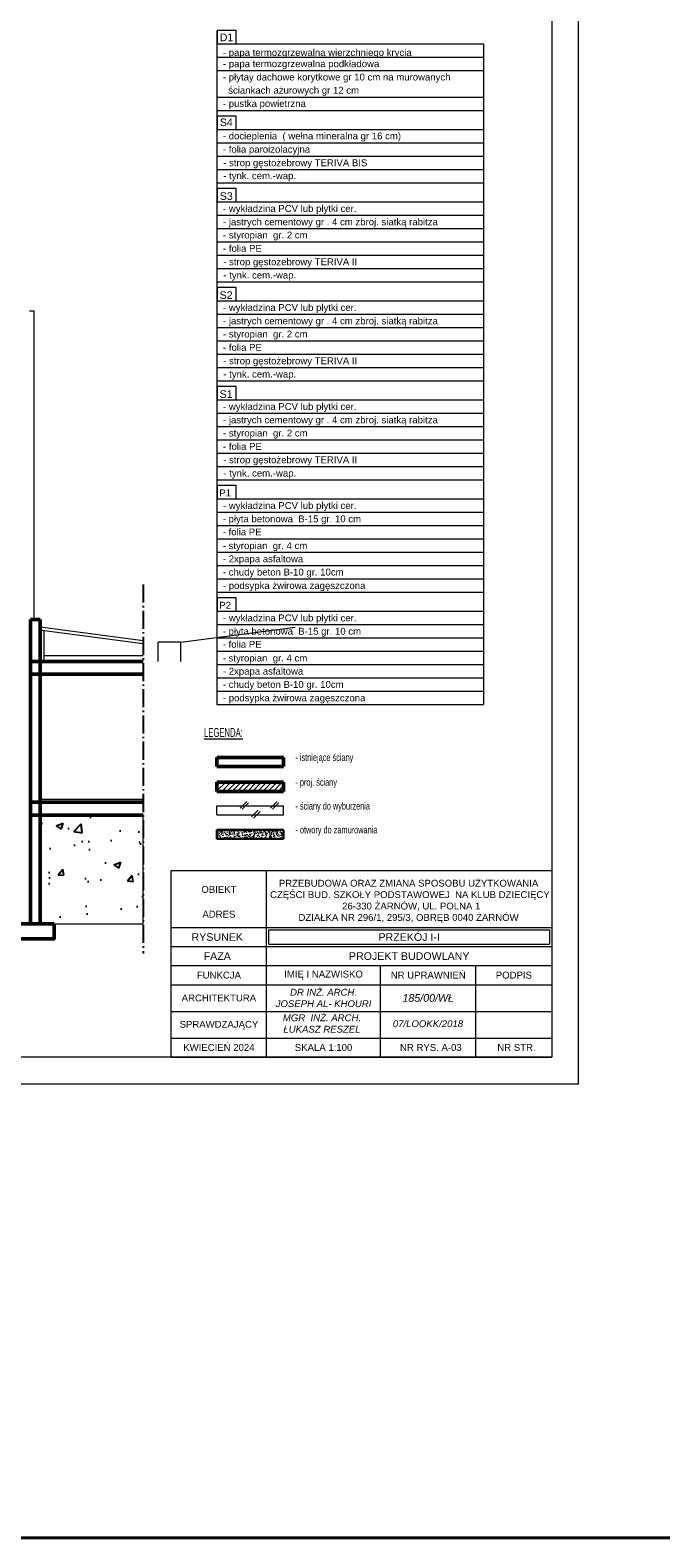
# Model space of a CAD drawing. Header units: millimetres. Extents: x 72202 to 304796, y 21658 to 519946.
# Tile 108 of 139: x 210212 to 211870, y 219413 to 223372. Entities that reach past the tile are written whole.
import ezdxf

# ---------------------------------------------------------------- set-up
doc = ezdxf.new("R2010")
doc.units = ezdxf.units.MM
doc.linetypes.add('AM_DIN_G_W050x2', pattern=[6.875, 4.75, -0.875, 0.375, -0.875])
for name, color, linetype, lineweight in [('kreskowanie', 253, 'Continuous', 5), ('linia - gruba - projektowana', 253, 'Continuous', 50), ('linia - kreskowanie', 253, 'Continuous', 5), ('linia - rzut - gruba - istn.', 253, 'Continuous', 50), ('linia - ściany do wyburzenia', 253, 'Continuous', 5), ('LINIA CIENKA', 7, 'Continuous', 13), ('LINIA WYMIAROWANIE', 253, 'Continuous', 9), ('LINIA ŚCIANA PROJEKTOWANA', 253, 'Continuous', 30), ('OPISY', 253, 'Continuous', 9)]:
    doc.layers.add(name, color=color, linetype=linetype, lineweight=lineweight)
doc.layers.add('LINIA-NIE DRUKOWAĆ', color=253, linetype='Continuous', lineweight=20, plot=False)
doc.styles.add('simplex', font='arial.ttf')
doc.styles.get("Standard").update_dxf_attribs({"font": 'ARIALN.TTF', "width": 0.75})

msp = doc.modelspace()

# ---------------------------------------------------------------- hatches: boundary and pattern name
at = {"layer": 'kreskowanie'}
h = msp.add_hatch(dxfattribs=at)
h.set_pattern_fill('ANSI31', color=256, scale=3)
h.set_pattern_definition([(45, (-3e-11, 70), (-6.7351921, 6.7351921), [])])
h.paths.add_polyline_path([(210703.292, 221397.482), (210703.292, 221373.482), (210878.144, 221373.482), (210878.144, 221397.482)])
at = {"layer": 'linia - kreskowanie'}
h = msp.add_hatch(dxfattribs=at)
h.set_pattern_fill('AR-CONC', color=256, scale=2, style=0)
h.set_pattern_definition([(50, (-21898.505, 122535.397), (14.34520365, -1.2550427), [1.5, -16.5]), (355, (-21898.505, 122535.397), (-2.7750267, 15.0438427), [1.2, -13.2]), (100.4514, (-21897.31, 122535.292), (11.5701876, 13.78879084), [1.2748038, -14.0228422]), (46.1842, (-21898.505, 122539.397), (21.344821, -3.3103803), [2.25, -24.75]), (96.6356, (-21896.726, 122539.12), (18.6932541, 19.4823574), [1.9122058, -21.03426]), (351.1842, (-21898.505, 122539.397), (18.6932389, 19.482372), [1.8, -19.8]), (21, (-21896.505, 122538.397), (11.93814104, -8.0523778), [1.5, -16.5]), (326, (-21896.505, 122538.397), (4.8663066, 14.5030009), [1.2, -13.2]), (71.4514, (-21895.51, 122537.726), (16.8044526, 6.4506099), [1.2748038, -14.0228422]), (37.5, (-21898.505, 122535.397), (0.24319711, 6.65787708), [0, -13.04, 0, -13.4, 0, -13.25]), (7.5, (-21898.505, 122535.397), (5.26139075, 7.88823424), [0, -7.64, 0, -12.74, 0, -5.05]), (327.5, (-21902.965, 122535.397), (10.67644872, -0.45109743), [0, -5, 0, -15.6, 0, -20.7]), (317.5, (-21904.965, 122535.397), (11.6637234, 2.00209965), [0, -6.5, 0, -10.36, 0, -14.7])])
h.paths.add_polyline_path([(210878.144, 221272.688), (210703.292, 221272.688), (210703.292, 221248.688), (210878.144, 221248.688)])
at = {"layer": 'linia - ściany do wyburzenia', "lineweight": -3, "ltscale": 1.2}
h = msp.add_hatch(dxfattribs=at)
h.set_pattern_fill('AR-CONC', color=256)
h.set_pattern_definition([(50, (0, 20186.8), (182.18467, -15.939086), [19.05, -209.55]), (355, (0, 20186.8), (-35.24342, 191.05685), [15.24, -167.64058]), (100.451445, (15.18, 20185.48), (146.94125, 175.11775), [16.19001, -178.09024]), (46.1842, (0, 20237.6), (271.07904, -42.04233), [28.575, -314.325]), (96.63556, (22.6, 20234.1), (237.40413, 247.42612), [24.28502, -267.1356]), (351.18415, (0, 20237.6), (237.40413, 247.42612), [22.85997, -251.45973]), (21, (25.4, 20224.9), (151.61439, -102.2652), [19.05, -209.55]), (326, (25.4, 20224.9), (61.80203, 184.18797), [15.24, -167.64]), (71.451445, (38.03, 20216.38), (213.41642, 81.92277), [16.19001, -178.08994]), (37.5, (0, 20186.803), (3.088603, 84.555039), [0, -165.608, 0, -170.18, 0, -168.275]), (7.5, (0, 20186.8), (66.819663, 100.180575), [0, -97.028, 0, -161.798, 0, -64.135]), (327.5, (-56.64, 20186.8), (135.590595, -5.728744), [0, -63.5, 0, -198.12, 0, -262.89]), (317.5, (-82.04, 20186.8), (148.12918, 25.42649), [0, -82.55, 0, -131.572, 0, -186.69])])
h.paths.add_polyline_path([(210509.656, 221310.846), (210238.292, 221310.846), (210238.292, 221025.846), (210509.656, 221025.846)])

# ---------------------------------------------------------------- linework, layer by layer
at = {"layer": 'linia - gruba - projektowana'}
for p, q in [((210213.292, 221824.846), (210238.292, 221824.846)), ((210213.292, 221025.846), (210213.292, 221824.846)), ((210238.292, 221824.846), (210238.292, 221025.846)), ((210210.773, 221714.846), (210509.656, 221714.846)), ((210210.773, 221680.846), (210509.656, 221680.846)), ((210703.292, 221462.647), (210878.144, 221462.647)), ((210703.292, 221438.647), (210703.292, 221462.647)), ((210878.144, 221438.647), (210878.144, 221462.647)), ((210703.292, 221438.647), (210878.144, 221438.647)), ((210211.292, 221344.846), (210509.656, 221344.846)), ((210211.292, 221310.846), (210509.656, 221310.846))]:
    msp.add_line(p, q, dxfattribs=at)
msp.add_lwpolyline([(210275.292, 221025.846), (210105.292, 221025.846), (210105.292, 220985.846), (210275.292, 220985.846)], close=True, dxfattribs=at)
at = {"layer": 'linia - rzut - gruba - istn.'}
for p, q in [((210703.292, 221397.482), (210878.144, 221397.482)), ((210703.292, 221373.482), (210703.292, 221397.482)), ((210703.292, 221373.482), (210878.144, 221373.482)), ((210878.144, 221373.482), (210878.144, 221397.482))]:
    msp.add_line(p, q, dxfattribs=at)
at = {"layer": 'linia - ściany do wyburzenia', "color": 8}
for p, q in [((210703.292, 221335.384), (210878.144, 221335.384)), ((210703.292, 221311.384), (210703.292, 221335.384)), ((210764.265, 221329.723), (210781.381, 221346.838)), ((210769.287, 221326.343), (210786.402, 221343.458)), ((210843.915, 221329.723), (210861.03, 221346.838)), ((210848.937, 221326.343), (210866.052, 221343.458)), ((210878.144, 221311.384), (210878.144, 221335.384)), ((210703.292, 221311.384), (210878.144, 221311.384)), ((210794.17, 221306.734), (210811.285, 221323.849)), ((210799.192, 221303.354), (210816.307, 221320.469))]:
    msp.add_line(p, q, dxfattribs=at)
at = {"layer": 'LINIA CIENKA'}
for p, q in [((210703.648, 221601.505), (210703.648, 223371.505)), ((210210.773, 222634.846), (210223.292, 222634.846)), ((210223.292, 221824.846), (210223.292, 222634.846)), ((210508.599, 221760.734), (210237.235, 221796.916)), ((210509.656, 221768.664), (210238.292, 221804.846)), ((210238.292, 221714.846), (210238.292, 221790.707)), ((210248.087, 221795.469), (210248.292, 221714.846)), ((210248.292, 221729.846), (210509.656, 221729.846)), ((210238.292, 221352.846), (210509.656, 221352.846)), ((210583.292, 221165.846), (211583.292, 221165.846))]:
    msp.add_line(p, q, dxfattribs=at)
at = {"layer": 'LINIA CIENKA', "linetype": 'AM_DIN_G_W050x2', "lineweight": -3, "ltscale": 10}
msp.add_line((210509.656, 221916.615), (210509.656, 220947.512), dxfattribs=at)
at = {"layer": 'LINIA CIENKA'}
msp.add_lwpolyline([(207753.292, 220675.846), (207753.292, 223503.294), (211583.292, 223503.294), (211583.292, 220675.846)], close=True, dxfattribs=at)
at = {"layer": 'LINIA WYMIAROWANIE', "lineweight": 40, "ltscale": 4}
msp.add_lwpolyline([(189252.203, 225352.466), (229379.457, 225352.466), (229379.457, 219413.411), (189252.203, 219413.411)], close=True, dxfattribs=at)
at = {"layer": 'LINIA ŚCIANA PROJEKTOWANA'}
for p, q in [((210703.292, 221272.688), (210878.144, 221272.688)), ((210703.292, 221248.688), (210703.292, 221272.688)), ((210878.144, 221248.688), (210878.144, 221272.688)), ((210703.292, 221248.688), (210878.144, 221248.688))]:
    msp.add_line(p, q, dxfattribs=at)
at = {"layer": 'LINIA-NIE DRUKOWAĆ'}
for p, q in [((210608.292, 221764.846), (210908.292, 221804.846)), ((210548.292, 221714.846), (210548.292, 221764.846)), ((210608.292, 221764.846), (210548.292, 221764.846)), ((210608.292, 221714.846), (210608.292, 221764.846)), ((210548.292, 221714.846), (210548.292, 221714.846))]:
    msp.add_line(p, q, dxfattribs=at)
for points in [[(207453.292, 223575.846), (207453.292, 220605.846), (211653.292, 220605.846), (211653.292, 223575.846)], [(210509.656, 221310.846), (210238.292, 221310.846), (210238.292, 221025.846), (210509.656, 221025.846)]]:
    msp.add_lwpolyline(points, close=True, dxfattribs=at)
at = {"layer": 'OPISY'}
for p, q in [((210703.292, 223336.505), (211403.292, 223336.505)), ((211403.292, 223336.505), (211403.292, 221601.505)), ((210703.292, 223301.505), (211403.292, 223301.505)), ((210703.292, 223266.505), (211403.292, 223266.505)), ((210703.292, 223196.505), (211403.292, 223196.505)), ((210703.292, 223161.505), (211403.292, 223161.505)), ((210703.292, 223161.505), (211403.292, 223161.505)), ((210703.292, 223111.505), (211403.292, 223111.505)), ((210703.292, 223076.505), (211403.292, 223076.505)), ((210703.292, 223041.505), (211403.292, 223041.505)), ((210703.292, 223041.505), (211403.292, 223041.505)), ((210703.292, 223006.505), (211403.292, 223006.505)), ((210703.292, 223006.505), (211403.292, 223006.505)), ((210703.292, 222971.505), (211403.292, 222971.505)), ((210703.292, 222921.505), (211403.292, 222921.505)), ((210703.648, 222886.505), (211403.292, 222886.505)), ((210703.648, 222851.505), (211403.292, 222851.505)), ((210703.648, 222851.505), (211403.292, 222851.505)), ((210703.648, 222816.505), (211403.292, 222816.505)), ((210703.648, 222816.505), (211403.292, 222816.505)), ((210703.648, 222781.505), (211403.292, 222781.505)), ((210703.648, 222781.505), (211403.292, 222781.505)), ((210703.648, 222746.505), (211403.292, 222746.505)), ((210703.292, 222711.505), (211403.292, 222711.505)), ((210703.648, 222711.505), (211403.292, 222711.505)), ((210703.292, 222661.505), (211403.292, 222661.505)), ((210703.648, 222626.505), (211403.292, 222626.505)), ((210703.648, 222591.505), (211403.292, 222591.505)), ((210703.648, 222591.505), (211403.292, 222591.505)), ((210703.648, 222556.505), (211403.292, 222556.505)), ((210703.648, 222556.505), (211403.292, 222556.505)), ((210703.648, 222521.505), (211403.292, 222521.505)), ((210703.648, 222521.505), (211403.292, 222521.505)), ((210703.648, 222486.505), (211403.292, 222486.505)), ((210703.292, 222451.505), (211403.292, 222451.505)), ((210703.648, 222451.505), (211403.292, 222451.505)), ((210703.292, 222401.505), (211403.292, 222401.505)), ((210703.648, 222366.505), (211403.292, 222366.505)), ((210703.648, 222331.505), (211403.292, 222331.505)), ((210703.648, 222331.505), (211403.292, 222331.505)), ((210703.648, 222296.505), (211403.292, 222296.505)), ((210703.648, 222296.505), (211403.292, 222296.505)), ((210703.648, 222261.505), (211403.292, 222261.505)), ((210703.648, 222261.505), (211403.292, 222261.505)), ((210703.648, 222226.505), (211403.292, 222226.505)), ((210703.292, 222191.505), (211403.292, 222191.505)), ((210703.648, 222191.505), (211403.292, 222191.505)), ((210703.292, 222141.505), (211403.292, 222141.505)), ((210703.292, 222106.505), (211403.292, 222106.505)), ((210703.292, 222071.505), (211403.292, 222071.505)), ((210703.292, 222036.505), (211403.292, 222036.505)), ((210703.292, 222001.505), (211403.292, 222001.505)), ((210703.292, 221966.505), (211403.292, 221966.505)), ((210703.292, 221931.505), (211403.292, 221931.505)), ((210703.292, 221896.505), (211403.292, 221896.505)), ((210703.292, 221846.505), (211403.292, 221846.505)), ((210703.292, 221811.505), (211403.292, 221811.505)), ((210703.292, 221776.505), (211403.292, 221776.505)), ((210703.292, 221741.505), (211403.292, 221741.505)), ((210703.292, 221706.505), (211403.292, 221706.505)), ((210703.292, 221671.505), (211403.292, 221671.505)), ((210703.292, 221636.505), (211403.292, 221636.505)), ((210703.292, 221601.505), (211403.292, 221601.505)), ((210583.292, 220675.846), (210583.292, 221165.846)), ((210833.292, 220675.846), (210833.292, 221165.846)), ((211583.292, 221095.846), (211583.292, 220675.846)), ((210583.292, 221015.846), (211583.292, 221015.846)), ((210839.292, 220971.846), (210839.292, 221009.846)), ((210839.292, 221009.846), (211577.292, 221009.846)), ((211577.292, 221009.846), (211577.292, 220971.846)), ((210583.292, 220965.846), (211583.292, 220965.846)), ((210839.292, 220971.846), (211577.292, 220971.846)), ((210583.292, 220915.846), (211583.292, 220915.846)), ((211133.292, 220675.846), (211133.292, 220915.846)), ((211383.292, 220675.846), (211383.292, 220915.846)), ((210583.292, 220865.846), (211583.292, 220865.846)), ((210583.292, 220795.846), (211583.292, 220795.846)), ((210583.292, 220725.846), (211583.292, 220725.846)), ((210583.292, 220675.846), (211583.292, 220675.846))]:
    msp.add_line(p, q, dxfattribs=at)
for points in [[(210703.648, 223336.505), (210753.648, 223336.505), (210753.648, 223371.505), (210703.648, 223371.505)], [(210703.648, 223111.505), (210753.648, 223111.505), (210753.648, 223146.505), (210703.648, 223146.505)], [(210703.648, 223111.505), (210753.648, 223111.505), (210753.648, 223146.505), (210703.648, 223146.505)], [(210703.648, 222921.505), (210753.648, 222921.505), (210753.648, 222956.505), (210703.648, 222956.505)], [(210703.648, 222661.505), (210753.648, 222661.505), (210753.648, 222696.505), (210703.648, 222696.505)], [(210703.648, 222401.505), (210753.648, 222401.505), (210753.648, 222436.505), (210703.648, 222436.505)], [(210703.648, 222141.505), (210753.648, 222141.505), (210753.648, 222176.505), (210703.648, 222176.505)], [(210703.648, 222141.505), (210753.648, 222141.505), (210753.648, 222176.505), (210703.648, 222176.505)], [(210703.648, 221846.505), (210753.648, 221846.505), (210753.648, 221881.505), (210703.648, 221881.505)], [(210703.648, 221846.505), (210753.648, 221846.505), (210753.648, 221881.505), (210703.648, 221881.505)]]:
    msp.add_lwpolyline(points, close=True, dxfattribs=at)

# ---------------------------------------------------------------- texts
at = {"layer": 'LINIA CIENKA', "style": 'simplex'}
for s, height, p in [('D1', 20, (210710.502, 223343.123)), ('- papa termozgrzewalna wierzchniego krycia', 18, (210718.765, 223304.388)), ('- papa termozgrzewalna podkładowa', 18, (210718.765, 223275.01)), ('- płytay dachowe korytkowe gr 10 cm na murowanych', 18, (210718.765, 223240.01)), ('  ściankach ażurowych gr 12 cm', 18, (210718.765, 223205.32)), ('- pustka powietrzna', 18, (210718.765, 223170.524)), ('S4', 20, (210710.502, 223120.175)), ('- docieplenia  ( wełna mineralna gr 16 cm)', 18, (210718.765, 223085.382)), ('- folia paroizolacyjna', 18, (210718.765, 223050.253)), ('- strop gęstożebrowy TERIVA BIS', 18, (210719.629, 223014.942)), ('- tynk. cem.-wap.', 18, (210719.629, 222980.931)), ('S3', 20, (210710.502, 222926.489)), ('- wykładzina PCV lub płytki cer. ', 18, (210719.121, 222894.87)), ('- jastrych cementowy gr . 4 cm zbroj. siatką rabitza ', 18, (210719.121, 222859.725)), ('- styropian  gr. 2 cm', 18, (210719.121, 222825.262)), ('- folia PE', 18, (210719.121, 222790.158)), ('- strop gęstożebrowy TERIVA II', 18, (210719.629, 222754.942)), ('- tynk. cem.-wap.', 18, (210719.985, 222720.064)), ('S2', 20, (210710.146, 222666.489)), ('- wykładzina PCV lub płytki cer. ', 18, (210719.121, 222634.87)), ('- jastrych cementowy gr . 4 cm zbroj. siatką rabitza ', 18, (210719.121, 222599.725)), ('- styropian  gr. 2 cm', 18, (210719.121, 222565.262)), ('- folia PE', 18, (210719.121, 222530.158)), ('- strop gęstożebrowy TERIVA II', 18, (210719.629, 222494.942)), ('- tynk. cem.-wap.', 18, (210719.985, 222460.064)), ('S1', 20, (210710.146, 222406.489)), ('- wykładzina PCV lub płytki cer. ', 18, (210719.121, 222374.87)), ('- jastrych cementowy gr . 4 cm zbroj. siatką rabitza ', 18, (210719.121, 222339.725)), ('- styropian  gr. 2 cm', 18, (210719.121, 222305.262)), ('- folia PE', 18, (210719.121, 222270.158)), ('- strop gęstożebrowy TERIVA II', 18, (210719.629, 222234.942)), ('- tynk. cem.-wap.', 18, (210719.985, 222200.064)), ('- wykładzina PCV lub płytki cer. ', 18, (210719.121, 222114.87)), ('- płyta betonowa  B-15 gr. 10 cm', 18, (210718.409, 222079.87)), ('- wykładzina PCV lub płytki cer. ', 18, (210719.121, 221819.87)), ('- płyta betonowa  B-15 gr. 10 cm', 18, (210718.409, 221784.87))]:
    msp.add_text(s, height=height, dxfattribs=at).set_placement(p)
at = {"layer": 'LINIA CIENKA', "insert": (210669.341, 221539.807), "char_height": 30, "width": 1849.10191, "attachment_point": 1}
msp.add_mtext('{\\H0.78125x;\\LLEGENDA:\\H0.64x;\\P\\P\\H1.5x;\\l^I^I\\H0.83333x;- istniejące ściany\\P\\P^I^I- proj. ściany\\P\\P^I^I- ściany do wyburzenia\\P\\P^I^I- otwory do zamurowania}', dxfattribs=at)
at = {"layer": 'OPISY', "style": 'simplex'}
for s, p in [('P1', (210709.465, 222148.2)), ('- folia PE', (210718.409, 222045.599)), ('- styropian  gr. 4 cm', (210718.409, 222009.53)), ('- 2xpapa asfaltowa', (210718.765, 221974.908)), ('- chudy beton B-10 gr. 10cm ', (210718.765, 221940.204)), ('- podsypka żwirowa zagęszczona', (210718.765, 221904.746)), ('P2', (210709.465, 221853.2)), ('- folia PE', (210718.409, 221750.599)), ('- styropian  gr. 4 cm', (210718.409, 221714.53)), ('- 2xpapa asfaltowa', (210718.765, 221679.908)), ('- chudy beton B-10 gr. 10cm ', (210718.765, 221645.204)), ('- podsypka żwirowa zagęszczona', (210718.765, 221609.746))]:
    msp.add_text(s, height=18, dxfattribs=at).set_placement(p)
at = {"layer": 'OPISY', "attachment_point": 5, "style": 'simplex'}
for s, insert, char_height, width in [('\\A1;PRZEBUDOWA ORAZ ZMIANA SPOSOBU UŻYTKOWANIA\\P CZĘŚCI BUD. SZKOŁY PODSTAWOWEJ  NA KLUB DZIECIĘCY  \\P  26-330 ŻARNÓW, UL. POLNA 1\\PDZIAŁKA NR 296/1, 295/3, OBRĘB 0040 ŻARNÓW', (211206.671, 221084.592), 18, 879.64412), ('OBIEKT', (210708.292, 221115.846), 18, 250), ('\\PADRES', (210708.292, 221065.846), 18, 250), ('RYSUNEK', (210703.963, 220990.846), 20, 241.34214), ('PRZEKÓJ I-I', (211208.292, 220990.846), 20, 738), ('FAZA', (210703.963, 220940.846), 20, 241.34214), ('PROJEKT BUDOWLANY', (211208.292, 220940.846), 20, 738), ('FUNKCJA', (210708.292, 220890.846), 18, 250), ('IMIĘ I NAZWISKO', (210983.292, 220890.846), 18, 300), ('NR UPRAWNIEŃ', (211258.292, 220890.846), 18, 250), ('PODPIS', (211483.292, 220890.846), 18, 200), ('{\\fArial|b0|i1|c238|p34;DR INŻ. ARCH. \\PJOSEPH AL- KHOURI}', (210983.292, 220830.846), 18, 300), ('ARCHITEKTURA', (210708.292, 220830.846), 18, 250), ('{\\fArial|b0|i1|c238|p34;185/00/WŁ}', (211258.292, 220830.846), 20, 250), ('{\\fArial|b0|i1|c238|p34;MGR  INŻ. ARCH. \\PŁUKASZ RESZEL}', (210979.151, 220763.822), 18, 300), ('SPRAWDZAJĄCY', (210708.411, 220759.127), 18, 300), ('{\\fArial|b0|i1|c238|p34;07/LOOKK/2018}', (211257.623, 220763.213), 18, 300), ('KWIECIEŃ 2024', (210708.292, 220700.846), 18, 250), ('SKALA 1:100', (210983.292, 220700.846), 18, 300), ('  NR RYS. A-03', (211258.292, 220700.846), 18, 250), ('  NR STR.', (211483.292, 220700.846), 18, 200)]:
    msp.add_mtext(s, dxfattribs=dict(at, insert=insert, char_height=char_height, width=width))

doc.saveas('drawing.dxf')
